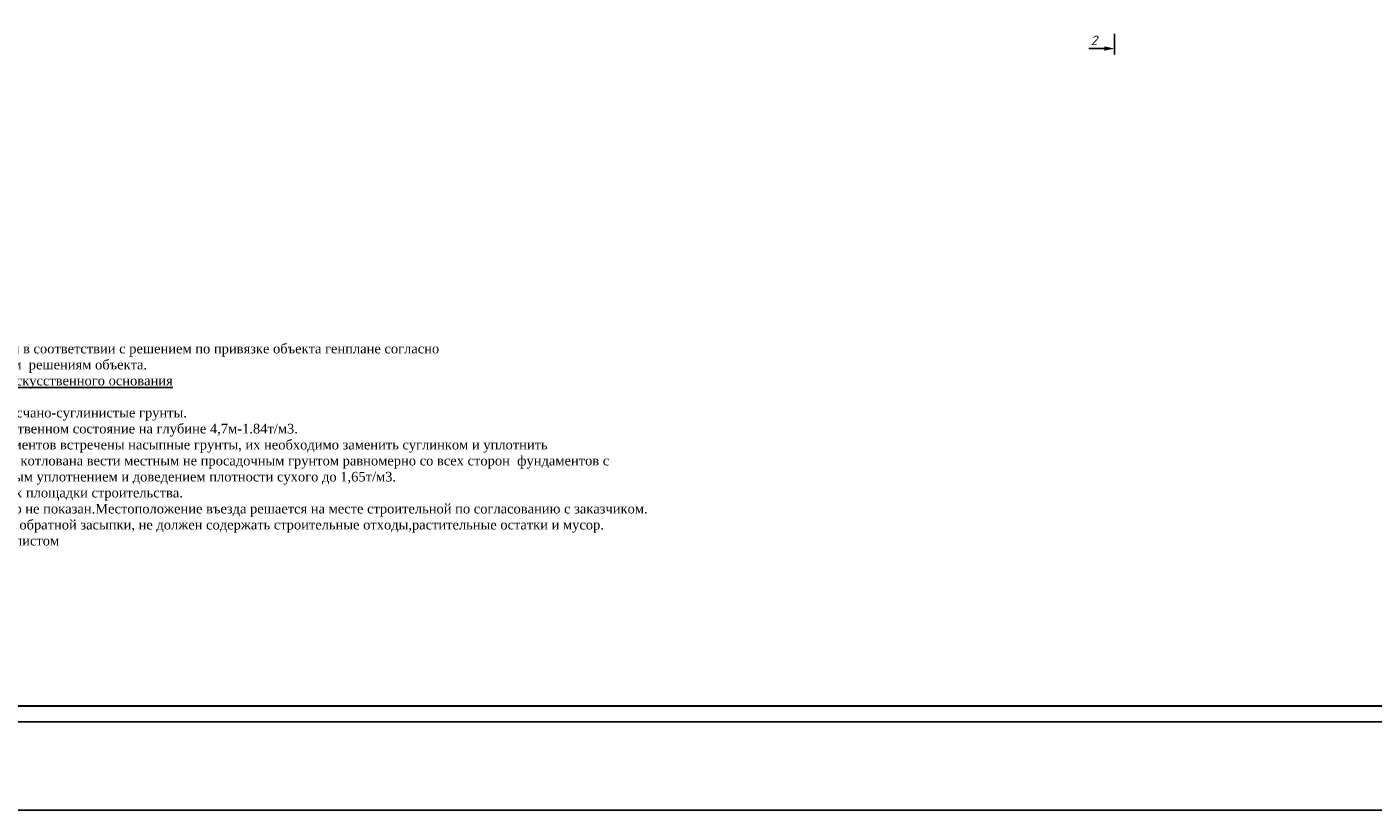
# Model space of a CAD drawing. Extents: x -119078 to 1619993, y 264752 to 340742.
# Tile 26 of 220: x 120982 to 163047, y 264752 to 289220. Entities that reach past the tile are written whole.
import ezdxf

# ---------------------------------------------------------------- set-up
doc = ezdxf.new("R2010")
doc.units = 0
doc.header["$MEASUREMENT"] = 0
doc.linetypes.add('CONTI', pattern=[0])
doc.layers.get('0').update_dxf_attribs({"color": 250, "linetype": 'CONTI'})
for name, color, linetype in [('PDF _Геометрия', 250, 'Continuous'), ('PDF _Сплошная заливка', 7, 'Continuous'), ('PDF _Текст', 7, 'Continuous')]:
    doc.layers.add(name, color=color, linetype=linetype)
doc.styles.add('PDF ISOCPEUR Italic', font='isocpeui.ttf')
doc.styles.get("Standard").update_dxf_attribs({"font": 'times.ttf'})

msp = doc.modelspace()

# ---------------------------------------------------------------- linework, layer by layer
at = {"color": 3}
msp.add_lwpolyline([(919564.339, 264752.208), (-119077.586, 264752.208), (-119077.586, 340741.932), (919564.339, 340741.932)], close=True, dxfattribs=at)
at = {"layer": 'PDF _Геометрия', "lineweight": -3}
msp.add_lwpolyline([(99191.151, 267513.75), (183291.151, 267513.75), (183291.151, 326913.75), (99191.151, 326913.75)], close=True, dxfattribs=at)
at = {"layer": 'PDF _Геометрия', "lineweight": 30}
msp.add_lwpolyline([(101191.151, 268013.75), (182791.151, 268013.75), (182791.151, 326413.75), (101191.151, 326413.75)], close=True, dxfattribs=at)
at = {"layer": 'PDF _Геометрия', "color": 7, "lineweight": -3}
for points in [[(154967.492, 289001.517), (154967.492, 288366.5), (154967.492, 288544.305)], [(154645.75, 288544.305), (154163.137, 288544.305)]]:
    msp.add_lwpolyline(points, dxfattribs=at)
at = {"layer": 'PDF _Сплошная заливка', "lineweight": 30, "transparency": 33554559}
msp.add_solid([(154967.492, 288544.305), (154645.75, 288476.57), (154645.75, 288612.04)], dxfattribs=at)

# ---------------------------------------------------------------- texts
at = {"color": 0, "insert": (114100.996, 279819.876), "char_height": 300, "width": 26174.50217, "attachment_point": 1}
msp.add_mtext('{\\fTimes New Roman|b0|i0|c186|p18;                                \\P        1. }План котлавана разработан в соответствии с решением по привязке объекта генплане согласно\\P         габаритам и конструктивным  решениям объекта{\\fTimes New Roman|b0|i0|c186|p18;.\\P        \\L \\fTimes New Roman|b0|i0|c204|p18;Мераприятия по созданию искусственного основания\\P\\P\\fTimes New Roman|b0|i0|c186|p18;\\l         1.   }Основанием служат супесчано{\\fTimes New Roman|b0|i0|c186|p18;-}суглинистые грунты{\\fTimes New Roman|b0|i0|c186|p18;.\\L\\P\\l         2.   }Плотность грунта в естественном состояние на глубине {\\fTimes New Roman|b0|i0|c186|p18;4,7}м{\\fTimes New Roman|b0|i0|c186|p18;-1.84}т{\\fTimes New Roman|b0|i0|c186|p18;/}м{\\fTimes New Roman|b0|i0|c186|p18;3.\\P         3.   }Если в основании фундаментов встречены насыпные грунты{\\fTimes New Roman|b0|i0|c186|p18;, }их необходимо заменить суглинком и уплотнить\\P         {\\fTimes New Roman|b0|i0|c186|p18;4.   }Обратную засыпку пазух котлована вести местным не просадочным грунтом равномерно со всех сторон  фундаментов с                                                      послойным уплотнением и доведением плотности сухого до {\\fTimes New Roman|b0|i0|c186|p18;1,65}т{\\fTimes New Roman|b0|i0|c186|p18;/}м{\\fTimes New Roman|b0|i0|c186|p18;3.\\P         5.   }Грунт отсыпат в пределах площадки строительства{\\fTimes New Roman|b0|i0|c186|p18;.\\P         6.   }Въезд в котлован условно не показан{\\fTimes New Roman|b0|i0|c186|p18;.}Местоположение въезда решается на месте строительной по согласованию с заказчиком{\\fTimes New Roman|b0|i0|c186|p18;.\\P         7.   }Грунт используемый для обратной засыпки{\\fTimes New Roman|b0|i0|c186|p18;, }не должен содержать строительные отходы{\\fTimes New Roman|b0|i0|c186|p18;,}растительные остатки и мусор{\\fTimes New Roman|b0|i0|c186|p18;.\\P         8.   }Данный лист смотреть с листом   ', dxfattribs=at)
at = {"layer": 'PDF _Текст', "lineweight": 30, "insert": (154222.405, 288649.998), "char_height": 299.975, "attachment_point": 7, "style": 'PDF ISOCPEUR Italic'}
msp.add_mtext('2', dxfattribs=at)

doc.saveas('drawing.dxf')
